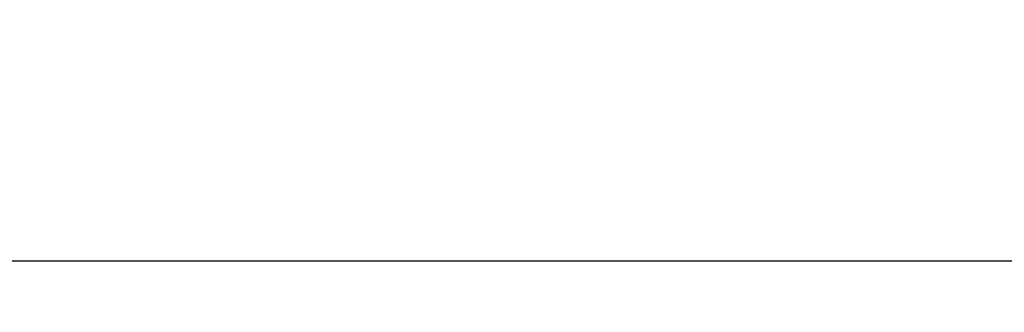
# Model space of a CAD drawing. Header units: millimetres. Extents: x -2527 to -2040, y -958 to -393.
# Tile 43 of 256: x -2514.0127 to -2513.6799, y -948.3754 to -948.2765. Entities that reach past the tile are written whole.
import ezdxf

# ---------------------------------------------------------------- set-up
doc = ezdxf.new("R2010")
doc.units = ezdxf.units.MM
doc.layers.add('Struttura', color=7, linetype='Continuous', true_color=0x121212)

msp = doc.modelspace()

# ---------------------------------------------------------------- linework, layer by layer
at = {"layer": 'Struttura'}
msp.add_line((-2527.11563, -948.35795, 148.69452), (-2507.14961, -948.35795, 148.69452), dxfattribs=at)
for points in [[(-2498.21637, -948.74347, 540.84385), (-2498.25728, -948.68171, 540.15174), (-2498.44042, -948.59205, 538.76266), (-2498.73955, -948.47046, 536.72585), (-2498.98457, -948.3639, 534.72891), (-2499.24741, -948.24058, 532.11822), (-2499.47182, -948.11928, 528.94974), (-2499.70199, -947.99851, 524.22945), (-2499.92296, -947.99117, 519.25932), (-2500.06663, -948.08389, 515.45673), (-2500.13972, -948.14125, 513.39413), (-2500.2859, -948.25597, 509.26894), (-2500.58824, -948.57339, 499.72814), (-2501.40432, -948.80891, 456.00392), (-2503.07078, -949.2898, 366.41878), (-2504.10695, -949.79028, 329.28317), (-2504.62503, -950.04052, 310.71536), (-2505.76266, -950.67101, 277.40821), (-2507.22453, -951.73488, 248.2579), (-2508.06685, -952.41849, 233.84693), (-2509.75148, -953.78571, 205.02498), (-2511.88166, -955.75964, 176.85975), (-2514.01184, -957.73357, 148.69452)], [(-2499.63955, -948.94272, 541.01587), (-2499.66637, -948.90727, 540.35272), (-2499.75486, -948.83743, 539.01252), (-2499.93568, -948.73742, 536.98674), (-2500.1081, -948.64372, 534.97171), (-2500.31287, -948.53001, 532.31759), (-2500.49562, -948.41428, 529.09522), (-2500.69419, -948.29336, 524.30086), (-2500.88345, -948.27755, 519.28223), (-2501.00554, -948.35836, 515.46818), (-2501.06766, -948.4094, 513.40177), (-2501.1919, -948.51147, 509.26894), (-2501.44892, -948.80068, 499.72814), (-2502.23011, -949.02786, 455.99695), (-2503.82387, -949.49193, 366.41012), (-2504.81848, -949.9849, 329.27356), (-2505.31578, -950.23139, 310.70527), (-2506.40925, -950.85484, 277.39713), (-2507.82719, -951.91253, 248.2471), (-2508.64896, -952.59325, 233.83691), (-2510.2925, -953.95471, 205.01655), (-2512.38725, -955.9237, 176.85553), (-2514.48201, -957.89269, 148.69452)]]:
    msp.add_open_spline(points, degree=3, knots=[-2, -2, -2, -2, -1.75, -1.5, -1.25, -1, -0.5, 0, 1, 2, 2, 2, 3, 4, 5, 5, 5, 6, 7, 7, 7, 8, 8, 8, 8], dxfattribs=at)

doc.saveas('drawing.dxf')
